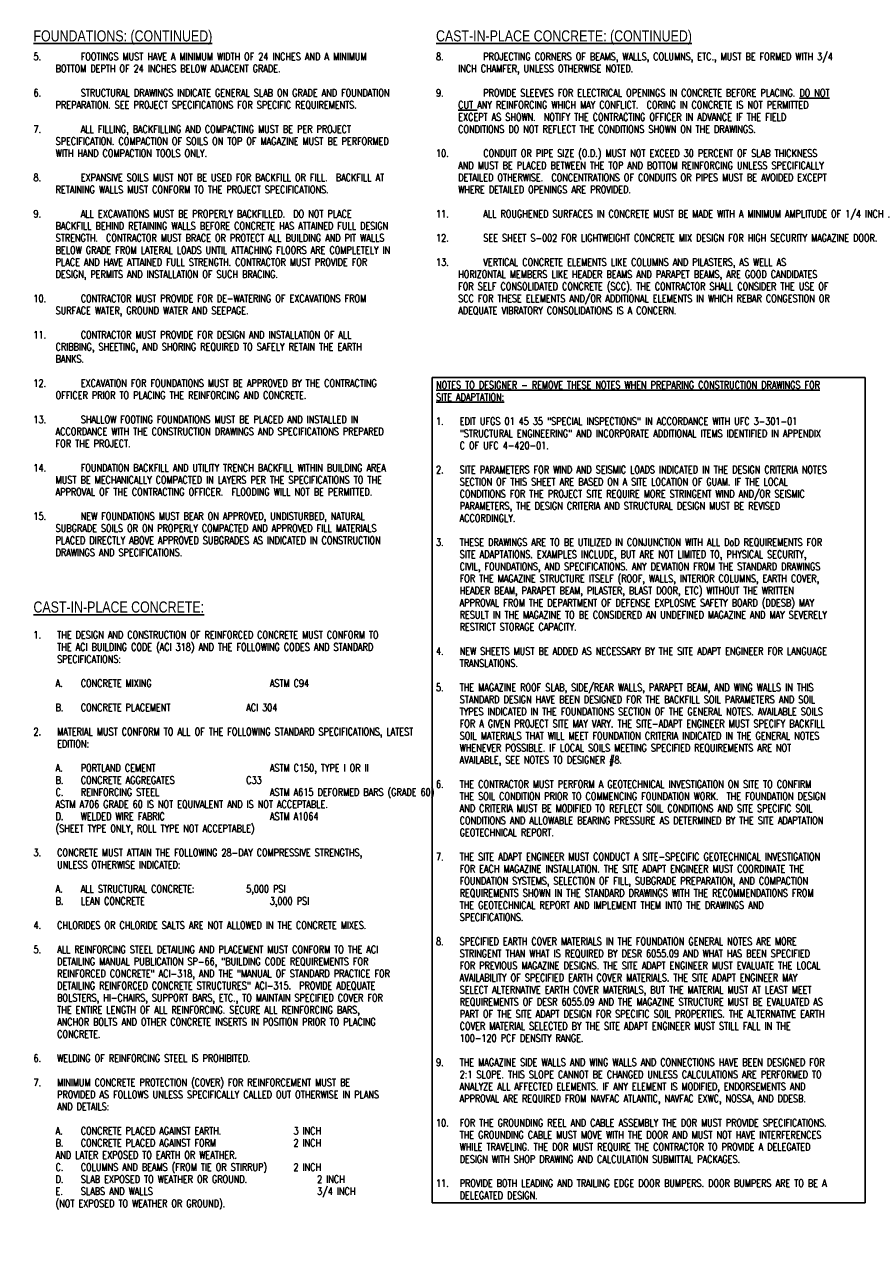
# Model space of a CAD drawing. Header units: inches. Extents: x 25.4 to 55.2, y 104.7 to 125.8.
# Tile 2 of 2: x 40.9 to 55.2, y 104.7 to 125.7. Entities that reach past the tile are written whole.
import ezdxf

# ---------------------------------------------------------------- set-up
doc = ezdxf.new("R2010")
doc.units = ezdxf.units.IN
doc.header["$MEASUREMENT"] = 0
doc.layers.add('S-ANNO-NOTE', color=2, linetype='Continuous')
doc.styles.add('Annotative', font='romans.shx', dxfattribs={"width": 0.8, "height": 0.125})
doc.styles.add('ROMANS', font='romans.shx', dxfattribs={"width": 0.8})
doc.styles.add('TITLES', font='swiss.ttf', dxfattribs={"width": 0.8, "height": 0.25})

msp = doc.modelspace()

# ---------------------------------------------------------------- texts
at = {"layer": 'S-ANNO-NOTE', "lineweight": -3, "attachment_point": 1, "bg_fill": 2}
for s, insert, char_height, width, line_spacing_factor, style in [('\\pxt0.53333,1.06667,1.6,2.13333,2.66667,3.2,3.73333,4.26667,4.8,5.33333,5.86667,6.4,6.93333,7.46667,8,8.53333,9.06667,9.6,10.13333,10.66667,11.2,11.73333,12.26667,12.8,13.33333,13.86667,14.4,14.93333,15.46667,16,16.53333,17.06667;{\\LFOUNDATIONS: (CONTINUED)}', (41.084, 125.589), 0.1875, 5.93543, 0.936439, 'TITLES'), ('\\pxt0.53333,1.06667,1.6,2.13333,2.66667,3.2,3.73333,4.26667,4.8,5.33333,5.86667,6.4,6.93333,7.46667,8,8.53333,9.06667,9.6,10.13333,10.66667,11.2,11.73333,12.26667,12.8,13.33333,13.86667,14.4,14.93333,15.46667,16,16.53333,17.06667;{\\LCAST-IN-PLACE CONCRETE: (CONTINUED)}', (47.896, 125.589), 0.1875, 6.88976, 0.936439, 'TITLES'), ('\\pxt3.2,6.4,9.6,12.8,16,19.2,22.4,25.6,28.8,32,35.2,38.4,41.6,44.8,48,51.2,54.4,57.6,60.8,64,67.2,70.4,73.6,76.8,80,83.2,86.4,89.6,92.8,96,99.2,102.4;{\\LMEMBER^I^I^I^I^IPEAK PRESSURE^I^IIMPULSE^I^I^IDURATION\\P\\P}DOOR AND HEADER BEAM^I^I249 PSI^I^I^I^I2,084 PSI-M S^I^I16.7 M S\\PROOF^I SLAB^I^I^I^I142 PSI^I^I^I^I1,626 PSI-M S^I^I22.9 M S\\PROOF PARAPET^I^I^I^I108 PSI^I^I^I^I1,508 PSI-M S^I^I27.9 M S', (34.071, 121.547), 0.125, 6.90425, 0.981704, 'ROMANS'), ('\\pxt0.53333,1.06667,1.6,2.13333,2.66667,3.2,3.73333,4.26667,4.8,5.33333,5.86667,6.4,6.93333,7.46667,8,8.53333,9.06667,9.6,10.13333,10.66667,11.2,11.73333,12.26667,12.8,13.33333,13.86667,14.4,14.93333,15.46667,16,16.53333,17.06667;{\\LCAST-IN-PLACE CONCRETE:}', (41.084, 115.929), 0.1875, 6.05008, 0.936439, 'TITLES'), ('\\pxi-3,l3,t3.2,6.4,9.6,12.8,16,19.2,22.4,25.6,28.8,32,35.2,38.4,41.6,44.8,48,51.2,54.4,57.6,60.8,64,67.2,70.4,73.6,76.8,80,83.2,86.4,89.6,92.8,96,99.2,102.4;1.^ITHE FOUNDATIONS HAVE BEEN DESIGNED USING THE FOLLOWING ALLOWABLE BEARING PRESSURES:^J\\P\\pl6;A.^IDEAD PLUS LIVE LOAD:  ^I^I^I^I^I^I^I^I^I^I4,000 PSF\\PB.^ITOTAL DESIGN LOAD ^I^I^I^I^I^I^I^I^I^I^I5,300 PSF^J(INCLUDING WIND OR SEISMIC, TRANSIENT LOAD FACTOR = 1.33)\\PC.^IBLAST DESIGN LOAD ^I^I^I^I^I^I^I^I^I^I^I10,000 PSF^J(DYNAMIC INCREASE FACTOR = 2.5): ^J\\P\\pl3;2.^IEARTH COVER MATERIAL TO BE USED AS MAGAZINE COVER AND WITHIN THE EMBANKMENT IS TO BE NON-EXPANSIVE, FREE OF DELETERIOUS MATERIAL AND MEET THE FOLLOWING CHARACTERISTICS:^J\\P\\pl6;A.^IALLOWABLE WET SOIL DENSITY: 110 - 120 PCF.\\PB.^IASTM D2487 CLASSIFICATION: SM, SM-SC, SC\\PC.^IASTM D1140 MATERIAL FINER THAN #200 SIEVE (0.075MM) -MIN. 25%: MAX. 50%\\PD.^IMAXIMUM PARTICLE SIZE: 1" \\PE.^IASTM D4318: MAX LIQUID LIMIT = 35, MAX PLASTICITY INDEX = 12.\\PF.^IREQUIREMENTS FOR EARTH COVER ECMS IN ACCORDANCE WITH DEFENSE EXPLOSIVES SAFETY REGULATION (DESR) 6055.09.^J\\P\\pl3;3.^IRETAINING WALLS HAVE BEEN DESIGNED USING THE FOLLOWING CRITERIA.^J\\P\\pl6;A.^IPASSIVE EQUIVALENT FLUID PRESSURE:  ^I^I^I^I^I^I^I300 PSF / FT\\PB.^IAT-REST LATERAL PRESSURE WITH 2:1 BACKFILL (RESTRAINED):\\P\\pi2.8,l3.2;a.^IWITHOUT SEISMIC:^I^I^I^I^I^I^I^I^I^I33 PSF / FT\\Pb.^IWITH SEISMIC^I^I^I^I^I^I^I^I^I^I^I71 PSF / FT\\P\\pi-3,l6;C.^ICANTILEVERED WALL LATERAL PRESSURE (UNRESTRAINED):\\P\\pi2.8,l3.2;a.^IWITHOUT SEISMIC:^I^I^I^I^I^I^I^I^I^I40 PSF / FT\\Pb.^IWITH SEISMIC^I^I^I^I^I^I^I^I^I^I^I102 PSF / FT\\P\\pi-3,l6;D.^IFRICTION FACTOR BETWEEN SOIL AND CONCRETE \\P^I^IPLACED AGAINST SOIL:^I^I^I^I^I^I^I^I^I^I0.35\\PE.^IFRICTION FACTOR BETWEEN SOIL AND CONCRETE\\P^I^IPLACED AGAINST FORMWORK:^I^I^I^I^I^I^I^I^I0.25\\PF.^IMINIMUM SOIL COHESIVE STRENGTH: ^I^I^I^I^I^I^I^I500 PSF\\P\\P\\pl3;4.^ISAND MATERIAL USED AS A FREE-DRAINING LAYER AT THE EXTERIOR CONCRETE SURFACES AT THE ROOF PANEL, ENDWALL, AND SIDEWALLS MUST MEET MINIMUM REQUIREMENTS  FOR ECMS IN ACCORDANCE WITH DEFENSE EXPLOSIVES SAFETY REGULATION (DESR) 6055.09.', (33.304, 113.551), 0.125, 7.62709, 0.981704, 'Annotative')]:
    msp.add_mtext(s, dxfattribs=dict(at, insert=insert, char_height=char_height, width=width, line_spacing_factor=line_spacing_factor, style=style))
at = {"layer": 'S-ANNO-NOTE', "lineweight": -3, "insert": (47.896, 119.653), "char_height": 0.125, "width": 7.2, "attachment_point": 1, "line_spacing_factor": 0.981704, "style": 'Annotative', "bg_fill": 18, "box_fill_scale": 1.5, "bg_fill_color": 256, "bg_fill_transparency": 0}
msp.add_mtext('\\pxt3.2,6.4,9.6,12.8,16,19.2,22.4,25.6,28.8,32,35.2,38.4,41.6,44.8,48,51.2,54.4,57.6,60.8,64,67.2,70.4,73.6,76.8,80,83.2,86.4,89.6,92.8,96,99.2,102.4;{\\LNOTES TO DESIGNER - REMOVE THESE NOTES WHEN PREPARING CONSTRUCTION DRAWINGS FOR SITE ADAPTATION:\\P}\\P\\pi-3.2,l3.2;1.^IEDIT UFGS 01 45 35 "SPECIAL INSPECTIONS" IN ACCORDANCE WITH UFC 3-301-01 "STRUCTURAL ENGINEERING" AND INCORPORATE ADDITIONAL ITEMS IDENTIFIED IN APPENDIX C OF UFC 4-420-01.^J\\P2.^ISITE PARAMETERS FOR WIND AND SEISMIC LOADS INDICATED IN THE DESIGN CRITERIA NOTES SECTION OF THIS SHEET ARE BASED ON A SITE LOCATION OF GUAM. IF THE LOCAL CONDITIONS FOR THE PROJECT SITE REQUIRE MORE STRINGENT WIND AND/OR SEISMIC PARAMETERS, THE DESIGN CRITERIA AND STRUCTURAL DESIGN MUST BE REVISED ACCORDINGLY.^J\\P3.^ITHESE DRAWINGS ARE TO BE UTILIZED IN CONJUNCTION WITH ALL DoD REQUIREMENTS FOR SITE ADAPTATIONS. EXAMPLES INCLUDE, BUT ARE NOT LIMITED TO, PHYSICAL SECURITY, CIVIL, FOUNDATIONS, AND SPECIFICATIONS. ANY DEVIATION FROM THE STANDARD DRAWINGS FOR THE MAGAZINE STRUCTURE ITSELF (ROOF, WALLS, INTERIOR COLUMNS, EARTH COVER, HEADER BEAM, PARAPET BEAM, PILASTER, BLAST DOOR, ETC) WITHOUT THE WRITTEN APPROVAL FROM THE DEPARTMENT OF DEFENSE EXPLOSIVE SAFETY BOARD (DDESB) MAY RESULT IN THE MAGAZINE TO BE CONSIDERED AN UNDEFINED MAGAZINE AND MAY SEVERELY RESTRICT STORAGE CAPACITY.^J\\P4.^INEW SHEETS MUST BE ADDED AS NECESSARY BY THE SITE ADAPT ENGINEER FOR LANGUAGE TRANSLATIONS.^J\\P5.^ITHE MAGAZINE ROOF SLAB, SIDE/REAR WALLS, PARAPET BEAM, AND WING WALLS IN THIS STANDARD DESIGN HAVE BEEN DESIGNED FOR THE BACKFILL SOIL PARAMETERS AND SOIL TYPES INDICATED IN THE FOUNDATIONS SECTION OF THE GENERAL NOTES. AVAILABLE SOILS FOR A GIVEN PROJECT SITE MAY VARY. THE SITE-ADAPT ENGINEER MUST SPECIFY BACKFILL SOIL MATERIALS THAT WILL MEET FOUNDATION CRITERIA INDICATED IN THE GENERAL NOTES WHENEVER POSSIBLE. IF LOCAL SOILS MEETING SPECIFIED REQUIREMENTS ARE NOT AVAILABLE, SEE NOTES TO DESIGNER #8.^J\\P6.^ITHE CONTRACTOR MUST PERFORM A GEOTECHNICAL INVESTIGATION ON SITE TO CONFIRM THE SOIL CONDITION PRIOR TO COMMENCING FOUNDATION WORK.  THE FOUNDATION DESIGN AND CRITERIA MUST BE MODIFIED TO REFLECT SOIL CONDITIONS AND SITE SPECIFIC SOIL CONDITIONS AND ALLOWABLE BEARING PRESSURE AS DETERMINED BY THE SITE ADAPTATION GEOTECHNICAL REPORT.^J\\P7.^ITHE SITE ADAPT ENGINEER MUST CONDUCT A SITE-SPECIFIC GEOTECHNICAL INVESTIGATION FOR EACH MAGAZINE INSTALLATION. THE SITE ADAPT ENGINEER MUST COORDINATE THE FOUNDATION SYSTEMS, SELECTION OF FILL, SUBGRADE PREPARATION, AND COMPACTION REQUIREMENTS SHOWN IN THE STANDARD DRAWINGS WITH THE RECOMMENDATIONS FROM THE GEOTECHNICAL REPORT AND IMPLEMENT THEM INTO THE DRAWINGS AND SPECIFICATIONS. ^J\\P8.^ISPECIFIED EARTH COVER MATERIALS IN THE FOUNDATION GENERAL NOTES ARE MORE STRINGENT THAN WHAT IS REQUIRED BY DESR 6055.09 AND WHAT HAS BEEN SPECIFIED FOR PREVIOUS MAGAZINE DESIGNS. THE SITE ADAPT ENGINEER MUST EVALUATE THE LOCAL AVAILABILITY OF SPECIFIED EARTH COVER MATERIALS. THE SITE ADAPT ENGINEER MAY SELECT ALTERNATIVE EARTH COVER MATERIALS, BUT THE MATERIAL MUST AT LEAST MEET REQUIREMENTS OF DESR 6055.09 AND THE MAGAZINE STRUCTURE MUST BE EVALUATED AS PART OF THE SITE ADAPT DESIGN FOR SPECIFIC SOIL PROPERTIES. THE ALTERNATIVE EARTH COVER MATERIAL SELECTED BY THE SITE ADAPT ENGINEER MUST STILL FALL IN THE 100-120 PCF DENSITY RANGE. ^J\\P9.^ITHE MAGAZINE SIDE WALLS AND WING WALLS AND CONNECTIONS HAVE BEEN DESIGNED FOR 2:1 SLOPE. THIS SLOPE CANNOT BE CHANGED UNLESS CALCULATIONS ARE PERFORMED TO ANALYZE ALL AFFECTED ELEMENTS. IF ANY ELEMENT IS MODIFIED, ENDORSEMENTS AND APPROVAL ARE REQUIRED FROM NAVFAC ATLANTIC, NAVFAC EXWC, NOSSA, AND DDESB.\\P\\pi0,l0;\\P\\pi-3.2,l3.2;10.^IFOR THE GROUNDING REEL AND CABLE ASSEMBLY THE DOR MUST PROVIDE SPECIFICATIONS. THE GROUNDING CABLE MUST MOVE WITH THE DOOR AND MUST NOT HAVE INTERFERENCES WHILE TRAVELING. THE DOR MUST REQUIRE THE CONTRACTOR TO PROVIDE A DELEGATED DESIGN WITH SHOP DRAWING AND CALCULATION SUBMITTAL PACKAGES.\\P\\pi0,l0;\\P\\pi-3.2,l3.2;11.^IPROVIDE BOTH LEADING AND TRAILING EDGE DOOR BUMPERS. DOOR BUMPERS ARE TO BE A DELEGATED DESIGN.', dxfattribs=at)

# ---------------------------------------------------------------- next in the draw order: texts
at = {"layer": 'S-ANNO-NOTE', "lineweight": -3, "char_height": 0.125, "attachment_point": 1, "line_spacing_factor": 0.981704, "style": 'Annotative', "bg_fill": 2}
for s, insert, width in [('\\pxi-3,l3,t6.4,9.6,12.8,16,19.2,22.4,25.6,28.8,32,35.2,38.4,41.6,44.8,48,51.2,54.4,57.6,60.8,64,67.2,70.4,73.6,76.8,80,83.2,86.4,89.6,92.8,96,99.2,102.4;5.^IFOOTINGS MUST HAVE A MINIMUM WIDTH OF 24 INCHES AND A MINIMUM BOTTOM DEPTH OF 24 INCHES BELOW ADJACENT GRADE.\\P\\pi0,l0;\\P\\pi-3,l3;6.^ISTRUCTURAL DRAWINGS INDICATE GENERAL SLAB ON GRADE AND FOUNDATION PREPARATION. SEE PROJECT SPECIFICATIONS FOR SPECIFIC REQUIREMENTS.^J\\P7.^IALL FILLING, BACKFILLING AND COMPACTING MUST BE PER PROJECT SPECIFICATION. COMPACTION OF SOILS ON TOP OF MAGAZINE MUST BE PERFORMED WITH HAND COMPACTION TOOLS ONLY.^J\\P8.^IEXPANSIVE SOILS MUST NOT BE USED FOR BACKFILL OR FILL.  BACKFILL AT RETAINING WALLS MUST CONFORM TO THE PROJECT SPECIFICATIONS.^J\\P9.^IALL EXCAVATIONS MUST BE PROPERLY BACKFILLED.  DO NOT PLACE BACKFILL BEHIND RETAINING WALLS BEFORE CONCRETE HAS ATTAINED FULL DESIGN STRENGTH.  CONTRACTOR MUST BRACE OR PROTECT ALL BUILDING AND PIT WALLS BELOW GRADE FROM LATERAL LOADS UNTIL ATTACHING FLOORS ARE COMPLETELY IN PLACE AND HAVE ATTAINED FULL STRENGTH. CONTRACTOR MUST PROVIDE FOR DESIGN, PERMITS AND INSTALLATION OF SUCH BRACING.^J\\P10.^ICONTRACTOR MUST PROVIDE FOR DE-WATERING OF EXCAVATIONS FROM SURFACE WATER, GROUND WATER AND SEEPAGE.^J\\P11.^ICONTRACTOR MUST PROVIDE FOR DESIGN AND INSTALLATION OF ALL CRIBBING, SHEETING, AND SHORING REQUIRED TO SAFELY RETAIN THE EARTH BANKS.^J\\P12.^IEXCAVATION FOR FOUNDATIONS MUST BE APPROVED BY THE CONTRACTING OFFICER PRIOR TO PLACING THE REINFORCING AND CONCRETE.  ^J\\P13.^ISHALLOW FOOTING FOUNDATIONS MUST BE PLACED AND INSTALLED IN ACCORDANCE WITH THE CONSTRUCTION DRAWINGS AND SPECIFICATIONS PREPARED FOR THE PROJECT. ^J\\P14.^IFOUNDATION BACKFILL AND UTILITY TRENCH BACKFILL WITHIN BUILDING AREA MUST BE MECHANICALLY COMPACTED IN LAYERS PER THE SPECIFICATIONS TO THE APPROVAL OF THE CONTRACTING OFFICER.  FLOODING WILL NOT BE PERMITTED.^J\\P15.^INEW FOUNDATIONS MUST BEAR ON APPROVED, UNDISTURBED, NATURAL SUBGRADE SOILS OR ON PROPERLY COMPACTED AND APPROVED FILL MATERIALS PLACED DIRECTLY ABOVE APPROVED SUBGRADES AS INDICATED IN CONSTRUCTION DRAWINGS AND SPECIFICATIONS.', (41.084, 125.208), 6.56031), ('\\A1;\\pxi-3,l3,t6.4,9.6,12.8,16,19.2,22.4,25.6,28.8,32,35.2,38.4,41.6,44.8,48,51.2,54.4,57.6,60.8,64,67.2,70.4,73.6,76.8,80,83.2,86.4,89.6,92.8,96,99.2,102.4;8.^IPROJECTING CORNERS OF BEAMS, WALLS, COLUMNS, ETC., MUST BE FORMED WITH 3/4 INCH CHAMFER, UNLESS OTHERWISE NOTED.^J\\P9.^IPROVIDE SLEEVES FOR ELECTRICAL OPENINGS IN CONCRETE BEFORE PLACING. {\\LDO NOT CUT} ANY REINFORCING WHICH MAY CONFLICT.  CORING IN CONCRETE IS NOT PERMITTED EXCEPT AS SHOWN.  NOTIFY THE CONTRACTING OFFICER IN ADVANCE IF THE FIELD CONDITIONS DO NOT REFLECT THE CONDITIONS SHOWN ON THE DRAWINGS.^J\\P10.^ICONDUIT OR PIPE SIZE (O.D.) MUST NOT EXCEED 30 PERCENT OF SLAB THICKNESS AND MUST BE PLACED BETWEEN THE TOP AND BOTTOM REINFORCING UNLESS SPECIFICALLY DETAILED OTHERWISE.  CONCENTRATIONS OF CONDUITS OR PIPES MUST BE AVOIDED EXCEPT WHERE DETAILED OPENINGS ARE PROVIDED.^J\\P11.^IALL ROUGHENED SURFACES IN CONCRETE MUST BE MADE WITH A MINIMUM AMPLITUDE OF 1/4 INCH .\\P\\pi0,l0;\\P\\pi-3,l3;12.^ISEE SHEET S-002 FOR LIGHTWEIGHT CONCRETE MIX DESIGN FOR HIGH SECURITY MAGAZINE DOOR.\\P\\P13.^IVERTICAL CONCRETE ELEMENTS LIKE COLUMNS AND PILASTERS, AS WELL AS HORIZONTAL MEMBERS LIKE HEADER BEAMS AND PARAPET BEAMS, ARE GOOD CANDIDATES FOR SELF CONSOLIDATED CONCRETE (SCC). THE CONTRACTOR SHALL CONSIDER THE USE OF SCC FOR THESE ELEMENTS AND/OR ADDITIONAL ELEMENTS IN WHICH REBAR CONGESTION OR ADEQUATE VIBRATORY CONSOLIDATIONS IS A CONCERN. ', (47.896, 125.208), 7.28535), ('\\pxi-3.2,l3.2,t3.2,6.4,9.6,12.8,16,19.2,22.4,25.6,28.8,32,35.2,38.4,41.6,44.8,48,51.2,54.4,57.6,60.8,64,67.2,70.4,73.6,76.8,80,83.2,86.4,89.6,92.8,96,99.2,102.4;1.^ITHE DESIGN AND CONSTRUCTION OF REINFORCED CONCRETE MUST CONFORM TO THE ACI BUILDING CODE (ACI 318) AND THE FOLLOWING CODES AND STANDARD SPECIFICATIONS: ^J\\P\\pi-3,l6;A.^ICONCRETE MIXING^I^I^I^I^IASTM C94^J\\PB.^ICONCRETE PLACEMENT^I^I^I^IACI 304^J\\P\\pi-3.2,l3.2;2.^IMATERIAL MUST CONFORM TO ALL OF THE FOLLOWING STANDARD SPECIFICATIONS, LATEST EDITION:^J\\P\\pi-3,l6;A.^IPORTLAND CEMENT^I^I^I^I^IASTM C150, TYPE I OR II\\PB.^ICONCRETE AGGREGATES^I^I^I^IC33\\PC.^IREINFORCING STEEL^I^I^I^I^IASTM A615 DEFORMED BARS (GRADE 60)^JASTM A706 GRADE 60 IS NOT EQUIVALENT AND IS NOT ACCEPTABLE.\\PD.^IWELDED WIRE FABRIC ^I^I^I^I^IASTM A1064^J(SHEET TYPE ONLY, ROLL TYPE NOT ACCEPTABLE)^J\\P\\pi-3.2,l3.2;3.^ICONCRETE MUST ATTAIN THE FOLLOWING 28-DAY COMPRESSIVE STRENGTHS, UNLESS OTHERWISE INDICATED:^J\\P\\pi-3,l6;A.^IALL STRUCTURAL CONCRETE:^I^I^I5,000 PSI\\PB.^ILEAN CONCRETE^I^I^I^I^I^I3,000 PSI^J\\P\\pi-3.2,l3.2;4.^ICHLORIDES OR CHLORIDE SALTS ARE NOT ALLOWED IN THE CONCRETE MIXES.^J\\P5.^IALL REINFORCING STEEL DETAILING AND PLACEMENT MUST CONFORM TO THE ACI DETAILING MANUAL PUBLICATION SP-66, "BUILDING CODE REQUIREMENTS FOR REINFORCED CONCRETE" ACI-318, AND THE "MANUAL OF STANDARD PRACTICE FOR DETAILING REINFORCED CONCRETE STRUCTURES" ACI-315.  PROVIDE ADEQUATE BOLSTERS, HI-CHAIRS, SUPPORT BARS, ETC., TO MAINTAIN SPECIFIED COVER FOR THE ENTIRE LENGTH OF ALL REINFORCING. SECURE ALL REINFORCING BARS, ANCHOR BOLTS AND OTHER CONCRETE INSERTS IN POSITION PRIOR TO PLACING CONCRETE.^J\\P6.^IWELDING OF REINFORCING STEEL IS PROHIBITED.\\P\\P7.^IMINIMUM CONCRETE PROTECTION (COVER) FOR REINFORCEMENT MUST BE PROVIDED AS FOLLOWS UNLESS SPECIFICALLY CALLED OUT OTHERWISE IN PLANS AND DETAILS:^J\\P\\pi-3,l6;A.^ICONCRETE PLACED AGAINST EARTH.^I^I^I^I3 INCH \\PB.^ICONCRETE PLACED AGAINST FORM ^I^I^I^I2 INCH ^JAND LATER EXPOSED TO EARTH OR WEATHER.\\PC.^ICOLUMNS AND BEAMS (FROM TIE OR STIRRUP)^I^I2 INCH \\PD.^ISLAB EXPOSED TO WEATHER OR GROUND.^I^I^I2 INCH \\PE.^ISLABS AND WALLS ^I^I^I^I^I^I^I3/4 INCH ^J(NOT EXPOSED TO WEATHER OR GROUND).', (41.084, 115.426), 6.53764)]:
    msp.add_mtext(s, dxfattribs=dict(at, insert=insert, width=width))

doc.saveas('drawing.dxf')
